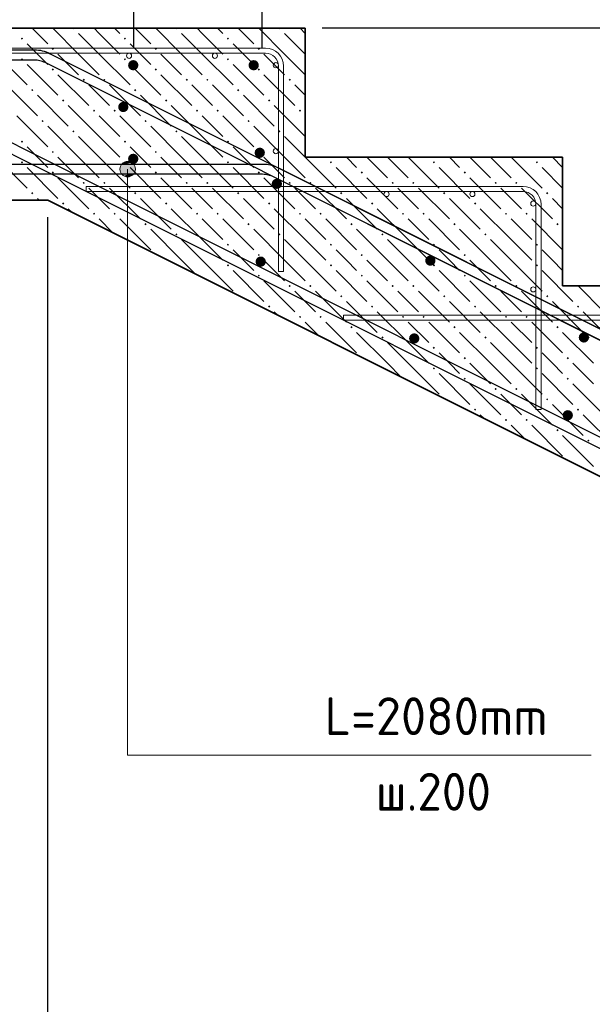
# Model space of a CAD drawing. Header units: millimetres. Extents: x 0 to 21000, y -5 to 14855.
# Tile 7 of 24: x 5586 to 7254, y 10238 to 13103. Entities that reach past the tile are written whole.
import ezdxf

# ---------------------------------------------------------------- set-up
doc = ezdxf.new("R2010")
doc.units = ezdxf.units.MM
doc.layers.add('ЖБ Лестница', color=7, linetype='Continuous', lineweight=25, true_color=0xe0e0ff)
for name, color, linetype, lineweight in [('Обрамление П-обр. равн.', 7, 'Continuous', 25), ('Обрамление проемов стержнями', 7, 'Continuous', 25), ('Позиционная метка линия выноска', 7, 'Continuous', 13), ('Размерная линия_ общее', 7, 'Continuous', 13), ('Фоновоя арматура Х1', 7, 'Continuous', 25)]:
    doc.layers.add(name, color=color, linetype=linetype, lineweight=lineweight)
doc.styles.add('ISOCPEUR', font='txt')

msp = doc.modelspace()

# ---------------------------------------------------------------- hatches: boundary and pattern name
at = {"layer": 'ЖБ Лестница', "linetype": 'Continuous', "lineweight": 18, "transparency": 33554687}
for points in [[(5739.7, 13078.4), (5746.2, 13078.4), (5742.9, 13075.2)], [(6039.7, 13078.4), (6046.2, 13078.4), (6042.9, 13075.2)], [(6339.7, 13078.4), (6346.2, 13078.4), (6342.9, 13075.2)], [(5589.7, 13048.4), (5592.9, 13051.7), (5596.2, 13048.4), (5592.9, 13045.2)], [(5889.7, 13048.4), (5892.9, 13051.7), (5896.2, 13048.4), (5892.9, 13045.2)], [(6189.7, 13048.4), (6192.9, 13051.7), (6196.2, 13048.4), (6192.9, 13045.2)], [(5679.7, 13018.4), (5682.9, 13021.7), (5686.2, 13018.4), (5682.9, 13015.2)], [(5979.7, 13018.4), (5982.9, 13021.7), (5986.2, 13018.4), (5982.9, 13015.2)], [(6279.7, 13018.4), (6282.9, 13021.7), (6286.2, 13018.4), (6282.9, 13015.2)], [(5589.7, 12988.4), (5592.9, 12991.7), (5596.2, 12988.4), (5592.9, 12985.2)], [(5889.7, 12988.4), (5892.9, 12991.7), (5896.2, 12988.4), (5892.9, 12985.2)], [(6189.7, 12988.4), (6192.9, 12991.7), (6196.2, 12988.4), (6192.9, 12985.2)], [(5679.7, 12958.4), (5682.9, 12961.7), (5686.2, 12958.4), (5682.9, 12955.2)], [(5979.7, 12958.4), (5982.9, 12961.7), (5986.2, 12958.4), (5982.9, 12955.2)], [(6279.7, 12958.4), (6282.9, 12961.7), (6286.2, 12958.4), (6282.9, 12955.2)], [(5769.7, 12928.4), (5772.9, 12931.7), (5776.2, 12928.4), (5772.9, 12925.2)], [(5829.7, 12928.4), (5832.9, 12931.7), (5836.2, 12928.4), (5832.9, 12925.2)], [(6069.7, 12928.4), (6072.9, 12931.7), (6076.2, 12928.4), (6072.9, 12925.2)], [(6129.7, 12928.4), (6132.9, 12931.7), (6136.2, 12928.4), (6132.9, 12925.2)], [(6369.7, 12928.4), (6372.9, 12931.7), (6376.2, 12928.4), (6372.9, 12925.2)], [(5619.7, 12898.4), (5622.9, 12901.7), (5626.2, 12898.4), (5622.9, 12895.2)], [(5919.7, 12898.4), (5922.9, 12901.7), (5926.2, 12898.4), (5922.9, 12895.2)], [(6219.7, 12898.4), (6222.9, 12901.7), (6226.2, 12898.4), (6222.9, 12895.2)], [(5709.7, 12868.4), (5712.9, 12871.7), (5716.2, 12868.4), (5712.9, 12865.2)], [(6009.7, 12868.4), (6012.9, 12871.7), (6016.2, 12868.4), (6012.9, 12865.2)], [(6309.7, 12868.4), (6312.9, 12871.7), (6316.2, 12868.4), (6312.9, 12865.2)], [(5799.7, 12838.4), (5802.9, 12841.7), (5806.2, 12838.4), (5802.9, 12835.2)], [(5859.7, 12838.4), (5862.9, 12841.7), (5866.2, 12838.4), (5862.9, 12835.2)], [(6099.7, 12838.4), (6102.9, 12841.7), (6106.2, 12838.4), (6102.9, 12835.2)], [(6159.7, 12838.4), (6162.9, 12841.7), (6166.2, 12838.4), (6162.9, 12835.2)], [(6399.7, 12838.4), (6402.9, 12841.7), (6406.2, 12838.4), (6402.9, 12835.2)], [(5649.7, 12808.4), (5652.9, 12811.7), (5656.2, 12808.4), (5652.9, 12805.2)], [(5949.7, 12808.4), (5952.9, 12811.7), (5956.2, 12808.4), (5952.9, 12805.2)], [(6249.7, 12808.4), (6252.9, 12811.7), (6256.2, 12808.4), (6252.9, 12805.2)], [(5739.7, 12778.4), (5742.9, 12781.7), (5746.2, 12778.4), (5742.9, 12775.2)], [(6039.7, 12778.4), (6042.9, 12781.7), (6046.2, 12778.4), (6042.9, 12775.2)], [(6339.7, 12778.4), (6342.9, 12781.7), (6346.2, 12778.4), (6342.9, 12775.2)], [(5589.7, 12748.4), (5592.9, 12751.7), (5596.2, 12748.4), (5592.9, 12745.2)], [(5889.7, 12748.4), (5892.9, 12751.7), (5896.2, 12748.4), (5892.9, 12745.2)], [(6189.7, 12748.4), (6192.9, 12751.7), (6196.2, 12748.4), (6192.9, 12745.2)], [(5679.7, 12718.4), (5682.9, 12721.7), (5686.2, 12718.4), (5682.9, 12715.2)], [(5979.7, 12718.4), (5982.9, 12721.7), (5986.2, 12718.4), (5982.9, 12715.2)], [(6279.7, 12718.4), (6282.9, 12721.7), (6286.2, 12718.4), (6282.9, 12715.2)], [(5589.7, 12688.4), (5592.9, 12691.7), (5596.2, 12688.4), (5592.9, 12685.2)], [(5889.7, 12688.4), (5892.9, 12691.7), (5896.2, 12688.4), (5892.9, 12685.2)], [(6189.7, 12688.4), (6192.9, 12691.7), (6196.2, 12688.4), (6192.9, 12685.2)], [(6489.7, 12688.4), (6492.9, 12691.7), (6496.2, 12688.4), (6492.9, 12685.2)], [(6789.7, 12688.4), (6792.9, 12691.7), (6796.2, 12688.4), (6792.9, 12685.2)], [(7089.7, 12688.4), (7092.9, 12691.7), (7096.2, 12688.4), (7092.9, 12685.2)], [(5679.7, 12658.4), (5682.9, 12661.7), (5686.2, 12658.4), (5682.9, 12655.2)], [(5979.7, 12658.4), (5982.9, 12661.7), (5986.2, 12658.4), (5982.9, 12655.2)], [(6279.7, 12658.4), (6282.9, 12661.7), (6286.2, 12658.4), (6282.9, 12655.2)], [(6579.7, 12658.4), (6582.9, 12661.7), (6586.2, 12658.4), (6582.9, 12655.2)], [(6879.7, 12658.4), (6882.9, 12661.7), (6886.2, 12658.4), (6882.9, 12655.2)], [(5769.7, 12628.4), (5772.9, 12631.7), (5776.2, 12628.4), (5772.9, 12625.2)], [(5829.7, 12628.4), (5832.9, 12631.7), (5836.2, 12628.4), (5832.9, 12625.2)], [(6069.7, 12628.4), (6072.9, 12631.7), (6076.2, 12628.4), (6072.9, 12625.2)], [(6129.7, 12628.4), (6132.9, 12631.7), (6136.2, 12628.4), (6132.9, 12625.2)], [(6369.7, 12628.4), (6372.9, 12631.7), (6376.2, 12628.4), (6372.9, 12625.2)], [(6429.7, 12628.4), (6432.9, 12631.7), (6436.2, 12628.4), (6432.9, 12625.2)], [(6669.7, 12628.4), (6672.9, 12631.7), (6676.2, 12628.4), (6672.9, 12625.2)], [(6729.7, 12628.4), (6732.9, 12631.7), (6736.2, 12628.4), (6732.9, 12625.2)], [(6969.7, 12628.4), (6972.9, 12631.7), (6976.2, 12628.4), (6972.9, 12625.2)], [(7029.7, 12628.4), (7032.9, 12631.7), (7036.2, 12628.4), (7032.9, 12625.2)], [(5619.7, 12598.4), (5622.9, 12601.7), (5626.2, 12598.4), (5622.9, 12595.2)], [(5919.7, 12598.4), (5922.9, 12601.7), (5926.2, 12598.4), (5922.9, 12595.2)], [(6219.7, 12598.4), (6222.9, 12601.7), (6226.2, 12598.4), (6222.9, 12595.2)], [(6519.7, 12598.4), (6522.9, 12601.7), (6526.2, 12598.4), (6522.9, 12595.2)], [(6819.7, 12598.4), (6822.9, 12601.7), (6826.2, 12598.4), (6822.9, 12595.2)], [(7119.7, 12598.4), (7122.9, 12601.7), (7126.2, 12598.4), (7122.9, 12595.2)], [(5709.7, 12568.4), (5712.9, 12571.7), (5716.2, 12568.4), (5712.9, 12565.2)], [(6009.7, 12568.4), (6012.9, 12571.7), (6016.2, 12568.4), (6012.9, 12565.2)], [(6309.7, 12568.4), (6312.9, 12571.7), (6316.2, 12568.4), (6312.9, 12565.2)], [(6609.7, 12568.4), (6612.9, 12571.7), (6616.2, 12568.4), (6612.9, 12565.2)], [(6909.7, 12568.4), (6912.9, 12571.7), (6916.2, 12568.4), (6912.9, 12565.2)], [(5799.7, 12538.4), (5802.9, 12541.7), (5806.2, 12538.4), (5802.9, 12535.2)], [(5859.7, 12538.4), (5862.9, 12541.7), (5866.2, 12538.4), (5862.9, 12535.2)], [(6099.7, 12538.4), (6102.9, 12541.7), (6106.2, 12538.4), (6102.9, 12535.2)], [(6159.7, 12538.4), (6162.9, 12541.7), (6166.2, 12538.4), (6162.9, 12535.2)], [(6399.7, 12538.4), (6402.9, 12541.7), (6406.2, 12538.4), (6402.9, 12535.2)], [(6459.7, 12538.4), (6462.9, 12541.7), (6466.2, 12538.4), (6462.9, 12535.2)], [(6699.7, 12538.4), (6702.9, 12541.7), (6706.2, 12538.4), (6702.9, 12535.2)], [(6759.7, 12538.4), (6762.9, 12541.7), (6766.2, 12538.4), (6762.9, 12535.2)], [(6999.7, 12538.4), (7002.9, 12541.7), (7006.2, 12538.4), (7002.9, 12535.2)], [(7059.7, 12538.4), (7062.9, 12541.7), (7066.2, 12538.4), (7062.9, 12535.2)], [(5949.7, 12508.4), (5952.9, 12511.7), (5956.2, 12508.4), (5952.9, 12505.2)], [(6249.7, 12508.4), (6252.9, 12511.7), (6256.2, 12508.4), (6252.9, 12505.2)], [(6549.7, 12508.4), (6552.9, 12511.7), (6556.2, 12508.4), (6552.9, 12505.2)], [(6849.7, 12508.4), (6852.9, 12511.7), (6856.2, 12508.4), (6852.9, 12505.2)], [(7149.7, 12508.4), (7152.9, 12511.7), (7156.2, 12508.4), (7152.9, 12505.2)], [(6039.7, 12478.4), (6042.9, 12481.7), (6046.2, 12478.4), (6042.9, 12475.2)], [(6339.7, 12478.4), (6342.9, 12481.7), (6346.2, 12478.4), (6342.9, 12475.2)], [(6639.7, 12478.4), (6642.9, 12481.7), (6646.2, 12478.4), (6642.9, 12475.2)], [(6939.7, 12478.4), (6942.9, 12481.7), (6946.2, 12478.4), (6942.9, 12475.2)], [(6189.7, 12448.4), (6192.9, 12451.7), (6196.2, 12448.4), (6192.9, 12445.2)], [(6489.7, 12448.4), (6492.9, 12451.7), (6496.2, 12448.4), (6492.9, 12445.2)], [(6789.7, 12448.4), (6792.9, 12451.7), (6796.2, 12448.4), (6792.9, 12445.2)], [(7089.7, 12448.4), (7092.9, 12451.7), (7096.2, 12448.4), (7092.9, 12445.2)], [(5982.4, 12421.2), (5982.9, 12421.7), (5984.4, 12420.2)], [(6279.7, 12418.4), (6282.9, 12421.7), (6286.2, 12418.4), (6282.9, 12415.2)], [(6579.7, 12418.4), (6582.9, 12421.7), (6586.2, 12418.4), (6582.9, 12415.2)], [(6879.7, 12418.4), (6882.9, 12421.7), (6886.2, 12418.4), (6882.9, 12415.2)], [(6189.7, 12388.4), (6192.9, 12391.7), (6196.2, 12388.4), (6192.9, 12385.2)], [(6489.7, 12388.4), (6492.9, 12391.7), (6496.2, 12388.4), (6492.9, 12385.2)], [(6789.7, 12388.4), (6792.9, 12391.7), (6796.2, 12388.4), (6792.9, 12385.2)], [(7089.7, 12388.4), (7092.9, 12391.7), (7096.2, 12388.4), (7092.9, 12385.2)], [(6279.7, 12358.4), (6282.9, 12361.7), (6286.2, 12358.4), (6282.9, 12355.2)], [(6579.7, 12358.4), (6582.9, 12361.7), (6586.2, 12358.4), (6582.9, 12355.2)], [(6879.7, 12358.4), (6882.9, 12361.7), (6886.2, 12358.4), (6882.9, 12355.2)], [(6369.7, 12328.4), (6372.9, 12331.7), (6376.2, 12328.4), (6372.9, 12325.2)], [(6429.7, 12328.4), (6432.9, 12331.7), (6436.2, 12328.4), (6432.9, 12325.2)], [(6669.7, 12328.4), (6672.9, 12331.7), (6676.2, 12328.4), (6672.9, 12325.2)], [(6729.7, 12328.4), (6732.9, 12331.7), (6736.2, 12328.4), (6732.9, 12325.2)], [(6969.7, 12328.4), (6972.9, 12331.7), (6976.2, 12328.4), (6972.9, 12325.2)], [(7029.7, 12328.4), (7032.9, 12331.7), (7036.2, 12328.4), (7032.9, 12325.2)], [(6222.4, 12301.2), (6222.9, 12301.7), (6224.4, 12300.2)], [(6519.7, 12298.4), (6522.9, 12301.7), (6526.2, 12298.4), (6522.9, 12295.2)], [(6819.7, 12298.4), (6822.9, 12301.7), (6826.2, 12298.4), (6822.9, 12295.2)], [(7119.7, 12298.4), (7122.9, 12301.7), (7126.2, 12298.4), (7122.9, 12295.2)], [(6309.7, 12268.4), (6312.9, 12271.7), (6316.2, 12268.4), (6312.9, 12265.2)], [(6609.7, 12268.4), (6612.9, 12271.7), (6616.2, 12268.4), (6612.9, 12265.2)], [(6909.7, 12268.4), (6912.9, 12271.7), (6916.2, 12268.4), (6912.9, 12265.2)], [(7209.7, 12268.4), (7212.9, 12271.7), (7216.2, 12268.4), (7212.9, 12265.2)], [(6399.7, 12238.4), (6402.9, 12241.7), (6406.2, 12238.4), (6402.9, 12235.2)], [(6459.7, 12238.4), (6462.9, 12241.7), (6466.2, 12238.4), (6462.9, 12235.2)], [(6699.7, 12238.4), (6702.9, 12241.7), (6706.2, 12238.4), (6702.9, 12235.2)], [(6759.7, 12238.4), (6762.9, 12241.7), (6766.2, 12238.4), (6762.9, 12235.2)], [(6999.7, 12238.4), (7002.9, 12241.7), (7006.2, 12238.4), (7002.9, 12235.2)], [(7059.7, 12238.4), (7062.9, 12241.7), (7066.2, 12238.4), (7062.9, 12235.2)], [(6549.7, 12208.4), (6552.9, 12211.7), (6556.2, 12208.4), (6552.9, 12205.2)], [(6849.7, 12208.4), (6852.9, 12211.7), (6856.2, 12208.4), (6852.9, 12205.2)], [(7149.7, 12208.4), (7152.9, 12211.7), (7156.2, 12208.4), (7152.9, 12205.2)], [(6639.7, 12178.4), (6642.9, 12181.7), (6646.2, 12178.4), (6642.9, 12175.2)], [(6939.7, 12178.4), (6942.9, 12181.7), (6946.2, 12178.4), (6942.9, 12175.2)], [(7239.7, 12178.4), (7242.9, 12181.7), (7246.2, 12178.4), (7242.9, 12175.2)], [(6789.7, 12148.4), (6792.9, 12151.7), (6796.2, 12148.4), (6792.9, 12145.2)], [(7089.7, 12148.4), (7092.9, 12151.7), (7096.2, 12148.4), (7092.9, 12145.2)], [(6582.4, 12121.2), (6582.9, 12121.7), (6584.4, 12120.2)], [(6879.7, 12118.4), (6882.9, 12121.7), (6886.2, 12118.4), (6882.9, 12115.2)], [(7179.7, 12118.4), (7182.9, 12121.7), (7186.2, 12118.4), (7182.9, 12115.2)], [(6789.7, 12088.4), (6792.9, 12091.7), (6796.2, 12088.4), (6792.9, 12085.2)], [(7089.7, 12088.4), (7092.9, 12091.7), (7096.2, 12088.4), (7092.9, 12085.2)], [(6879.7, 12058.4), (6882.9, 12061.7), (6886.2, 12058.4), (6882.9, 12055.2)], [(7179.7, 12058.4), (7182.9, 12061.7), (7186.2, 12058.4), (7182.9, 12055.2)], [(6969.7, 12028.4), (6972.9, 12031.7), (6976.2, 12028.4), (6972.9, 12025.2)], [(7029.7, 12028.4), (7032.9, 12031.7), (7036.2, 12028.4), (7032.9, 12025.2)], [(6822.4, 12001.2), (6822.9, 12001.7), (6824.4, 12000.2)], [(7119.7, 11998.4), (7122.9, 12001.7), (7126.2, 11998.4), (7122.9, 11995.2)], [(6909.7, 11968.4), (6912.9, 11971.7), (6916.2, 11968.4), (6912.9, 11965.2)], [(7209.7, 11968.4), (7212.9, 11971.7), (7216.2, 11968.4), (7212.9, 11965.2)], [(6999.7, 11938.4), (7002.9, 11941.7), (7006.2, 11938.4), (7002.9, 11935.2)], [(7059.7, 11938.4), (7062.9, 11941.7), (7066.2, 11938.4), (7062.9, 11935.2)], [(7149.7, 11908.4), (7152.9, 11911.7), (7156.2, 11908.4), (7152.9, 11905.2)], [(7239.7, 11878.4), (7242.9, 11881.7), (7246.2, 11878.4), (7242.9, 11875.2)], [(7182.4, 11821.2), (7182.9, 11821.7), (7184.4, 11820.2)]]:
    msp.add_hatch(color=7, dxfattribs=at).paths.add_polyline_path(points, flags=16)
at = {"layer": 'Позиционная метка линия выноска', "linetype": 'Continuous', "lineweight": 13, "transparency": 33554687}
for points in [[(5878.3, 12668.4), (5923.3, 12668.4), (5920.2, 12679.7)], [(5878.3, 12668.4), (5920.2, 12679.7), (5881.5, 12679.7)], [(5881.5, 12657.2), (5923.3, 12668.4), (5878.3, 12668.4)], [(5881.5, 12679.7), (5920.2, 12679.7), (5912.1, 12687.8)], [(5881.5, 12679.7), (5912.1, 12687.8), (5889.6, 12687.8)], [(5881.5, 12657.2), (5920.2, 12657.2), (5923.3, 12668.4)], [(5889.6, 12687.8), (5912.1, 12687.8), (5900.8, 12690.9)], [(5889.6, 12649.1), (5920.2, 12657.2), (5881.5, 12657.2)], [(5889.6, 12649.1), (5912.1, 12649.1), (5920.2, 12657.2)], [(5912.1, 12649.1), (5889.6, 12649.1), (5900.8, 12645.9)]]:
    msp.add_hatch(color=7, dxfattribs=at).paths.add_polyline_path(points)
at = {"layer": 'Фоновоя арматура Х1', "linetype": 'Continuous', "lineweight": 35, "transparency": 33554687}
for points in [[(5932.1, 12970.9), (5930.9, 12976.7), (5927.7, 12981.5), (5922.8, 12984.8), (5917.1, 12985.9), (5911.3, 12984.8), (5906.5, 12981.5), (5903.2, 12976.7), (5902.1, 12970.9), (5903.2, 12965.2), (5906.5, 12960.3), (5911.3, 12957.1), (5917.1, 12955.9), (5922.8, 12957.1), (5927.7, 12960.3), (5930.9, 12965.2)], [(6282.9, 12970.9), (6281.8, 12976.7), (6278.5, 12981.5), (6273.7, 12984.8), (6267.9, 12985.9), (6262.2, 12984.8), (6257.3, 12981.5), (6254.1, 12976.7), (6252.9, 12970.9), (6254.1, 12965.2), (6257.3, 12960.3), (6262.2, 12957.1), (6267.9, 12955.9), (6273.7, 12957.1), (6278.5, 12960.3), (6281.8, 12965.2)], [(5903.2, 12849.4), (5902, 12855.1), (5898.8, 12860), (5893.9, 12863.2), (5888.2, 12864.4), (5882.4, 12863.2), (5877.6, 12860), (5874.3, 12855.1), (5873.2, 12849.4), (5874.3, 12843.6), (5877.6, 12838.8), (5882.4, 12835.5), (5888.2, 12834.4), (5893.9, 12835.5), (5898.8, 12838.8), (5902, 12843.6)], [(6300.6, 12716.1), (6299.5, 12721.9), (6296.2, 12726.7), (6291.3, 12730), (6285.6, 12731.1), (6279.9, 12730), (6275, 12726.7), (6271.7, 12721.9), (6270.6, 12716.1), (6271.7, 12710.4), (6275, 12705.5), (6279.9, 12702.3), (6285.6, 12701.1), (6291.3, 12702.3), (6296.2, 12705.5), (6299.5, 12710.4)], [(5932.1, 12698.4), (5930.9, 12704.2), (5927.7, 12709), (5922.8, 12712.3), (5917.1, 12713.4), (5911.3, 12712.3), (5906.5, 12709), (5903.2, 12704.2), (5902.1, 12698.4), (5903.2, 12692.7), (5906.5, 12687.8), (5911.3, 12684.6), (5917.1, 12683.4), (5922.8, 12684.6), (5927.7, 12687.8), (5930.9, 12692.7)], [(6350.4, 12625.8), (6349.2, 12631.5), (6346, 12636.4), (6341.1, 12639.6), (6335.4, 12640.8), (6329.6, 12639.6), (6324.8, 12636.4), (6321.5, 12631.5), (6320.4, 12625.8), (6321.5, 12620), (6324.8, 12615.2), (6329.6, 12611.9), (6335.4, 12610.8), (6341.1, 12611.9), (6346, 12615.2), (6349.2, 12620)], [(6303.4, 12399.2), (6302.3, 12405), (6299, 12409.8), (6294.2, 12413.1), (6288.4, 12414.2), (6282.7, 12413.1), (6277.8, 12409.8), (6274.6, 12405), (6273.4, 12399.2), (6274.6, 12393.5), (6277.8, 12388.6), (6282.7, 12385.4), (6288.4, 12384.2), (6294.2, 12385.4), (6299, 12388.6), (6302.3, 12393.5)], [(6797.6, 12402.2), (6796.5, 12407.9), (6793.2, 12412.8), (6788.3, 12416), (6782.6, 12417.2), (6776.9, 12416), (6772, 12412.8), (6768.7, 12407.9), (6767.6, 12402.2), (6768.7, 12396.4), (6772, 12391.5), (6776.9, 12388.3), (6782.6, 12387.1), (6788.3, 12388.3), (6793.2, 12391.5), (6796.5, 12396.4)], [(6750.6, 12175.6), (6749.5, 12181.4), (6746.2, 12186.2), (6741.4, 12189.5), (6735.6, 12190.6), (6729.9, 12189.5), (6725, 12186.2), (6721.8, 12181.4), (6720.6, 12175.6), (6721.8, 12169.9), (6725, 12165), (6729.9, 12161.8), (6735.6, 12160.6), (6741.4, 12161.8), (6746.2, 12165), (6749.5, 12169.9)], [(7244.8, 12178.5), (7243.7, 12184.3), (7240.4, 12189.2), (7235.5, 12192.4), (7229.8, 12193.5), (7224.1, 12192.4), (7219.2, 12189.2), (7215.9, 12184.3), (7214.8, 12178.5), (7215.9, 12172.8), (7219.2, 12167.9), (7224.1, 12164.7), (7229.8, 12163.5), (7235.5, 12164.7), (7240.4, 12167.9), (7243.7, 12172.8)], [(7197.9, 11952), (7196.7, 11957.8), (7193.5, 11962.6), (7188.6, 11965.9), (7182.8, 11967), (7177.1, 11965.9), (7172.2, 11962.6), (7169, 11957.8), (7167.8, 11952), (7169, 11946.3), (7172.2, 11941.4), (7177.1, 11938.2), (7182.8, 11937), (7188.6, 11938.2), (7193.5, 11941.4), (7196.7, 11946.3)]]:
    msp.add_hatch(color=7, dxfattribs=at).paths.add_polyline_path(points)

# ---------------------------------------------------------------- linework, layer by layer
at = {"color": 7, "linetype": 'Continuous', "lineweight": 25, "transparency": 33554687}
for points in [[(2355, 13015.9), (5629.4, 13015.9), (5635, 13015.7), (5640.8, 13015.2), (5646.5, 13014.3), (5652.1, 13013.1), (5657.6, 13011.7), (5663.1, 13009.9), (5668.5, 13007.8), (5673.6, 13005.5), (14543, 8570.8)], [(14530.1, 8543.7), (5660.7, 12978.4), (5656.9, 12980.1), (5653.1, 12981.6), (5649.1, 12982.9), (5645.2, 12983.9), (5641.2, 12984.8), (5637.1, 12985.4), (5633, 12985.8), (5628.8, 12985.9), (2355, 12985.9), (2355, 13015.9)], [(13890.2, 8547.8), (5011.2, 12987.4), (5007.3, 12989.1), (5003.5, 12990.6), (4999.6, 12991.8), (4995.6, 12992.9), (4991.6, 12993.7), (4987.5, 12994.3), (4983.4, 12994.7), (4979.2, 12994.9), (3749.6, 12994.9), (3749.6, 13024.9), (4979.8, 13024.9), (4985.5, 13024.7), (4991.2, 13024.1), (4996.9, 13023.3), (5002.5, 13022.1), (5008, 13020.6), (5013.5, 13018.8), (5018.9, 13016.8), (5024, 13014.5), (13903.1, 8574.9)]]:
    msp.add_lwpolyline(points, dxfattribs=at)
at = {"layer": 'ЖБ Лестница', "color": 7, "linetype": 'Continuous', "lineweight": 35, "transparency": 33554687}
for p, q in [((6417.9, 13078.4), (2792.9, 13078.4)), ((6417.9, 12703.4), (6417.9, 13078.4)), ((7167.9, 12703.4), (6417.9, 12703.4)), ((7167.9, 12328.4), (7167.9, 12703.4)), ((2792.9, 12578.4), (5667.9, 12578.4)), ((5667.9, 12578.4), (13917.9, 8453.4)), ((7917.9, 12328.4), (7167.9, 12328.4))]:
    msp.add_line(p, q, dxfattribs=at)
at = {"layer": 'ЖБ Лестница', "color": 9, "linetype": 'Continuous', "lineweight": 18, "true_color": 0xc7c7c7, "transparency": 33554687}
for p, q in [((5622.9, 13078.4), (5667.9, 13033.4)), ((5757.9, 13003.4), (5682.9, 13078.4)), ((5817.9, 13063.4), (5802.9, 13078.4)), ((5862.9, 13078.4), (5877.9, 13063.4)), ((5922.9, 13078.4), (5967.9, 13033.4)), ((6057.9, 13003.4), (5982.9, 13078.4)), ((6117.9, 13063.4), (6102.9, 13078.4)), ((6162.9, 13078.4), (6177.9, 13063.4)), ((6222.9, 13078.4), (6267.9, 13033.4)), ((6357.9, 13003.4), (6282.9, 13078.4)), ((6417.9, 13063.4), (6402.9, 13078.4)), ((5757.9, 13063.4), (5817.9, 13003.4)), ((5817.9, 13063.4), (5877.9, 13003.4)), ((6057.9, 13063.4), (6117.9, 13003.4)), ((6117.9, 13063.4), (6177.9, 13003.4)), ((6357.9, 13063.4), (6417.9, 13003.4)), ((5637.9, 13003.4), (5607.9, 13033.4)), ((5937.9, 13003.4), (5907.9, 13033.4)), ((6237.9, 13003.4), (6207.9, 13033.4)), ((5517.9, 13003.4), (5607.9, 12913.4)), ((5667.9, 12973.4), (5637.9, 13003.4)), ((5697.9, 13003.4), (5757.9, 12943.4)), ((5757.9, 13003.4), (5817.9, 12943.4)), ((5817.9, 13003.4), (5907.9, 12913.4)), ((5967.9, 12973.4), (5937.9, 13003.4)), ((5997.9, 13003.4), (6057.9, 12943.4)), ((6057.9, 13003.4), (6117.9, 12943.4)), ((6117.9, 13003.4), (6207.9, 12913.4)), ((6267.9, 12973.4), (6237.9, 13003.4)), ((6297.9, 13003.4), (6357.9, 12943.4)), ((6357.9, 13003.4), (6417.9, 12943.4)), ((6417.9, 13003.4), (6417.9, 13003.4)), ((5607.9, 12973.4), (5697.9, 12883.4)), ((5907.9, 12973.4), (5997.9, 12883.4)), ((6207.9, 12973.4), (6297.9, 12883.4)), ((5697.9, 12943.4), (5787.9, 12853.4)), ((5997.9, 12943.4), (6087.9, 12853.4)), ((6297.9, 12943.4), (6387.9, 12853.4)), ((5547.9, 12913.4), (5637.9, 12823.4)), ((5817.9, 12883.4), (5787.9, 12913.4)), ((5847.9, 12913.4), (5937.9, 12823.4)), ((6117.9, 12883.4), (6087.9, 12913.4)), ((6147.9, 12913.4), (6237.9, 12823.4)), ((6417.9, 12883.4), (6387.9, 12913.4)), ((5637.9, 12883.4), (5727.9, 12793.4)), ((5847.9, 12853.4), (5817.9, 12883.4)), ((5937.9, 12883.4), (6027.9, 12793.4)), ((6147.9, 12853.4), (6117.9, 12883.4)), ((6237.9, 12883.4), (6327.9, 12793.4)), ((6417.9, 12883.4), (6417.9, 12883.4)), ((5817.9, 12763.4), (5727.9, 12853.4)), ((6117.9, 12763.4), (6027.9, 12853.4)), ((6417.9, 12763.4), (6327.9, 12853.4)), ((5577.9, 12823.4), (5667.9, 12733.4)), ((5817.9, 12823.4), (5877.9, 12763.4)), ((5877.9, 12823.4), (5967.9, 12733.4)), ((6117.9, 12823.4), (6177.9, 12763.4)), ((6177.9, 12823.4), (6267.9, 12733.4)), ((6417.9, 12823.4), (6417.9, 12823.4)), ((5757.9, 12703.4), (5667.9, 12793.4)), ((6057.9, 12703.4), (5967.9, 12793.4)), ((6357.9, 12703.4), (6267.9, 12793.4)), ((5757.9, 12763.4), (5817.9, 12703.4)), ((5817.9, 12763.4), (5877.9, 12703.4)), ((6057.9, 12763.4), (6117.9, 12703.4)), ((6117.9, 12763.4), (6177.9, 12703.4)), ((6417.9, 12763.4), (6417.9, 12763.4)), ((5637.9, 12703.4), (5607.9, 12733.4)), ((5937.9, 12703.4), (5907.9, 12733.4)), ((6237.9, 12703.4), (6207.9, 12733.4)), ((5517.9, 12703.4), (5607.9, 12613.4)), ((5667.9, 12673.4), (5637.9, 12703.4)), ((5697.9, 12703.4), (5757.9, 12643.4)), ((5757.9, 12703.4), (5817.9, 12643.4)), ((5817.9, 12703.4), (5907.9, 12613.4)), ((5967.9, 12673.4), (5937.9, 12703.4)), ((5997.9, 12703.4), (6057.9, 12643.4)), ((6057.9, 12703.4), (6117.9, 12643.4)), ((6117.9, 12703.4), (6207.9, 12613.4)), ((6267.9, 12673.4), (6237.9, 12703.4)), ((6297.9, 12703.4), (6357.9, 12643.4)), ((6357.9, 12703.4), (6417.9, 12643.4)), ((6477.9, 12703.4), (6477.9, 12703.4)), ((6537.9, 12703.4), (6537.9, 12703.4)), ((6567.9, 12673.4), (6537.9, 12703.4)), ((6597.9, 12703.4), (6657.9, 12643.4)), ((6657.9, 12703.4), (6657.9, 12703.4)), ((6657.9, 12703.4), (6717.9, 12643.4)), ((6717.9, 12703.4), (6807.9, 12613.4)), ((6717.9, 12703.4), (6717.9, 12703.4)), ((6777.9, 12703.4), (6777.9, 12703.4)), ((6837.9, 12703.4), (6837.9, 12703.4)), ((6867.9, 12673.4), (6837.9, 12703.4)), ((6897.9, 12703.4), (6957.9, 12643.4)), ((6957.9, 12703.4), (6957.9, 12703.4)), ((6957.9, 12703.4), (7017.9, 12643.4)), ((7017.9, 12703.4), (7107.9, 12613.4)), ((7017.9, 12703.4), (7017.9, 12703.4)), ((7077.9, 12703.4), (7077.9, 12703.4)), ((7137.9, 12703.4), (7137.9, 12703.4)), ((7167.9, 12673.4), (7137.9, 12703.4)), ((5607.9, 12673.4), (5697.9, 12583.4)), ((5907.9, 12673.4), (5997.9, 12583.4)), ((6207.9, 12673.4), (6297.9, 12583.4)), ((6507.9, 12673.4), (6597.9, 12583.4)), ((6807.9, 12673.4), (6897.9, 12583.4)), ((7107.9, 12673.4), (7167.9, 12613.4)), ((5697.9, 12643.4), (5787.9, 12553.4)), ((5997.9, 12643.4), (6087.9, 12553.4)), ((6297.9, 12643.4), (6387.9, 12553.4)), ((6597.9, 12643.4), (6687.9, 12553.4)), ((6897.9, 12643.4), (6987.9, 12553.4)), ((5817.9, 12583.4), (5787.9, 12613.4)), ((5847.9, 12613.4), (5937.9, 12523.4)), ((6117.9, 12583.4), (6087.9, 12613.4)), ((6147.9, 12613.4), (6237.9, 12523.4)), ((6417.9, 12583.4), (6387.9, 12613.4)), ((6447.9, 12613.4), (6537.9, 12523.4)), ((6717.9, 12583.4), (6687.9, 12613.4)), ((6747.9, 12613.4), (6837.9, 12523.4)), ((7017.9, 12583.4), (6987.9, 12613.4)), ((7047.9, 12613.4), (7137.9, 12523.4)), ((5637.9, 12583.4), (5642.9, 12578.4)), ((5847.9, 12553.4), (5817.9, 12583.4)), ((5937.9, 12583.4), (6027.9, 12493.4)), ((6147.9, 12553.4), (6117.9, 12583.4)), ((6237.9, 12583.4), (6327.9, 12493.4)), ((6447.9, 12553.4), (6417.9, 12583.4)), ((6537.9, 12583.4), (6627.9, 12493.4)), ((6747.9, 12553.4), (6717.9, 12583.4)), ((6837.9, 12583.4), (6927.9, 12493.4)), ((7047.9, 12553.4), (7017.9, 12583.4)), ((7137.9, 12583.4), (7167.9, 12553.4)), ((5737.9, 12543.4), (5727.9, 12553.4)), ((6117.9, 12463.4), (6027.9, 12553.4)), ((6417.9, 12463.4), (6327.9, 12553.4)), ((6717.9, 12463.4), (6627.9, 12553.4)), ((7017.9, 12463.4), (6927.9, 12553.4)), ((5817.9, 12523.4), (5857.9, 12483.4)), ((5877.9, 12523.4), (5967.9, 12433.4)), ((6117.9, 12523.4), (6177.9, 12463.4)), ((6177.9, 12523.4), (6267.9, 12433.4)), ((6417.9, 12523.4), (6477.9, 12463.4)), ((6477.9, 12523.4), (6567.9, 12433.4)), ((6717.9, 12523.4), (6777.9, 12463.4)), ((6777.9, 12523.4), (6867.9, 12433.4)), ((7017.9, 12523.4), (7077.9, 12463.4)), ((7077.9, 12523.4), (7167.9, 12433.4)), ((6057.9, 12403.4), (5967.9, 12493.4)), ((6357.9, 12403.4), (6267.9, 12493.4)), ((6657.9, 12403.4), (6567.9, 12493.4)), ((6957.9, 12403.4), (6867.9, 12493.4)), ((7167.9, 12493.4), (7167.9, 12493.4)), ((6057.9, 12463.4), (6117.9, 12403.4)), ((6117.9, 12463.4), (6177.9, 12403.4)), ((6357.9, 12463.4), (6417.9, 12403.4)), ((6417.9, 12463.4), (6477.9, 12403.4)), ((6657.9, 12463.4), (6717.9, 12403.4)), ((6717.9, 12463.4), (6777.9, 12403.4)), ((6957.9, 12463.4), (7017.9, 12403.4)), ((7017.9, 12463.4), (7077.9, 12403.4)), ((6237.9, 12403.4), (6207.9, 12433.4)), ((6537.9, 12403.4), (6507.9, 12433.4)), ((6837.9, 12403.4), (6807.9, 12433.4)), ((7137.9, 12403.4), (7107.9, 12433.4)), ((6057.9, 12403.4), (6097.9, 12363.4)), ((6117.9, 12403.4), (6207.9, 12313.4)), ((6267.9, 12373.4), (6237.9, 12403.4)), ((6297.9, 12403.4), (6357.9, 12343.4)), ((6357.9, 12403.4), (6417.9, 12343.4)), ((6417.9, 12403.4), (6507.9, 12313.4)), ((6567.9, 12373.4), (6537.9, 12403.4)), ((6597.9, 12403.4), (6657.9, 12343.4)), ((6657.9, 12403.4), (6717.9, 12343.4)), ((6717.9, 12403.4), (6807.9, 12313.4)), ((6867.9, 12373.4), (6837.9, 12403.4)), ((6897.9, 12403.4), (6957.9, 12343.4)), ((6957.9, 12403.4), (7017.9, 12343.4)), ((7017.9, 12403.4), (7107.9, 12313.4)), ((7167.9, 12373.4), (7137.9, 12403.4)), ((6207.9, 12373.4), (6297.9, 12283.4)), ((6507.9, 12373.4), (6597.9, 12283.4)), ((6807.9, 12373.4), (6897.9, 12283.4)), ((7107.9, 12373.4), (7197.9, 12283.4)), ((6297.9, 12343.4), (6387.9, 12253.4)), ((6597.9, 12343.4), (6687.9, 12253.4)), ((6897.9, 12343.4), (6987.9, 12253.4)), ((7212.9, 12328.4), (7287.9, 12253.4)), ((6417.9, 12283.4), (6387.9, 12313.4)), ((6447.9, 12313.4), (6537.9, 12223.4)), ((6717.9, 12283.4), (6687.9, 12313.4)), ((6747.9, 12313.4), (6837.9, 12223.4)), ((7017.9, 12283.4), (6987.9, 12313.4)), ((7047.9, 12313.4), (7137.9, 12223.4)), ((6447.9, 12253.4), (6417.9, 12283.4)), ((6537.9, 12283.4), (6627.9, 12193.4)), ((6747.9, 12253.4), (6717.9, 12283.4)), ((6837.9, 12283.4), (6927.9, 12193.4)), ((7047.9, 12253.4), (7017.9, 12283.4)), ((7137.9, 12283.4), (7227.9, 12193.4)), ((6337.9, 12243.4), (6327.9, 12253.4)), ((6717.9, 12163.4), (6627.9, 12253.4)), ((7017.9, 12163.4), (6927.9, 12253.4)), ((7317.9, 12163.4), (7227.9, 12253.4)), ((6417.9, 12223.4), (6457.9, 12183.4)), ((6477.9, 12223.4), (6567.9, 12133.4)), ((6717.9, 12223.4), (6777.9, 12163.4)), ((6777.9, 12223.4), (6867.9, 12133.4)), ((7017.9, 12223.4), (7077.9, 12163.4)), ((7077.9, 12223.4), (7167.9, 12133.4)), ((6657.9, 12103.4), (6567.9, 12193.4)), ((6957.9, 12103.4), (6867.9, 12193.4)), ((7257.9, 12103.4), (7167.9, 12193.4)), ((6657.9, 12163.4), (6717.9, 12103.4)), ((6717.9, 12163.4), (6777.9, 12103.4)), ((6957.9, 12163.4), (7017.9, 12103.4)), ((7017.9, 12163.4), (7077.9, 12103.4)), ((6837.9, 12103.4), (6807.9, 12133.4)), ((7137.9, 12103.4), (7107.9, 12133.4)), ((6657.9, 12103.4), (6697.9, 12063.4)), ((6717.9, 12103.4), (6807.9, 12013.4)), ((6867.9, 12073.4), (6837.9, 12103.4)), ((6897.9, 12103.4), (6957.9, 12043.4)), ((6957.9, 12103.4), (7017.9, 12043.4)), ((7017.9, 12103.4), (7107.9, 12013.4)), ((7167.9, 12073.4), (7137.9, 12103.4)), ((7197.9, 12103.4), (7257.9, 12043.4)), ((6807.9, 12073.4), (6897.9, 11983.4)), ((7107.9, 12073.4), (7197.9, 11983.4)), ((6897.9, 12043.4), (6987.9, 11953.4)), ((7197.9, 12043.4), (7287.9, 11953.4)), ((7017.9, 11983.4), (6987.9, 12013.4)), ((7047.9, 12013.4), (7137.9, 11923.4)), ((7047.9, 11953.4), (7017.9, 11983.4)), ((7137.9, 11983.4), (7227.9, 11893.4)), ((6937.9, 11943.4), (6927.9, 11953.4)), ((7317.9, 11863.4), (7227.9, 11953.4)), ((7017.9, 11923.4), (7057.9, 11883.4)), ((7077.9, 11923.4), (7167.9, 11833.4)), ((7257.9, 11803.4), (7167.9, 11893.4))]:
    msp.add_line(p, q, dxfattribs=at)
for points in [[(6357.9, 12763.4), (6417.9, 12703.4), (6417.9, 12703.4)], [(6417.9, 12703.4), (6417.9, 12703.4), (6507.9, 12613.4)]]:
    msp.add_lwpolyline(points, dxfattribs=at)
at = {"layer": 'Обрамление П-обр. равн.', "color": 38, "linetype": 'Continuous', "lineweight": 25, "true_color": 0x5f1e0f, "transparency": 33554687}
msp.add_lwpolyline([(7425.1, 12096.2), (6325.7, 12645.9), (6321.9, 12647.6), (6318.1, 12649.1), (6314.1, 12650.4), (6310.2, 12651.4), (6306.2, 12652.3), (6302.1, 12652.9), (6298, 12653.3), (6293.8, 12653.4), (2355, 12653.4), (2355, 12683.4), (6294.4, 12683.4), (6300, 12683.2), (6305.8, 12682.7), (6311.5, 12681.8), (6317.1, 12680.6), (6322.6, 12679.2), (6328.1, 12677.4), (6333.5, 12675.3), (6338.6, 12673), (7438.5, 12123.1), (7425.1, 12096.2)], dxfattribs=at)
at = {"layer": 'Обрамление проемов стержнями', "color": 7, "linetype": 'Continuous', "lineweight": 13, "transparency": 33554687}
for p, q in [((6302.5, 13020.9), (5030, 13020.9)), ((6302.5, 13005.9), (5030, 13005.9)), ((6340, 12968.4), (6340, 12370.9)), ((6355, 12968.4), (6355, 12370.9)), ((5780, 12603.4), (5780, 12618.4)), ((7052.5, 12618.4), (5780, 12618.4)), ((7052.5, 12603.4), (5780, 12603.4)), ((7090, 12565.9), (7090, 11968.4)), ((7105, 12565.9), (7105, 11968.4)), ((6340, 12370.9), (6355, 12370.9)), ((6530, 12228.4), (6530, 12243.4)), ((7802.5, 12243.4), (6530, 12243.4)), ((7802.5, 12228.4), (6530, 12228.4)), ((7090, 11968.4), (7105, 11968.4))]:
    msp.add_line(p, q, dxfattribs=at)
at = {"layer": 'Обрамление проемов стержнями', "color": 7, "linetype": 'Continuous', "lineweight": 18, "transparency": 33554687}
for centre in [(5905, 12998.4), (6155, 12998.4), (6332.5, 12970.9), (6332.5, 12720.9), (6655, 12595.9), (6905, 12595.9), (7082.5, 12568.4), (7082.5, 12318.4)]:
    msp.add_circle(centre, 7.5, dxfattribs=at)
at = {"layer": 'Обрамление проемов стержнями', "color": 7, "linetype": 'Continuous', "lineweight": 13, "transparency": 33554687}
for centre, radius in [((6302.5, 12968.4), 52.5), ((6302.5, 12968.4), 37.5), ((7052.5, 12565.9), 52.5), ((7052.5, 12565.9), 37.5)]:
    msp.add_arc(centre, radius, 0, 90, dxfattribs=at)
at = {"layer": 'Позиционная метка линия выноска', "color": 7, "linetype": 'Continuous', "lineweight": 13, "transparency": 33554687}
for p, q in [((5878.3, 12668.4), (5878.3, 12668.4)), ((5900.8, 12690.9), (5900.8, 12690.9)), ((5923.3, 12668.4), (5923.3, 12668.4)), ((5900.8, 12645.9), (5900.8, 12645.9))]:
    msp.add_line(p, q, dxfattribs=at)
msp.add_lwpolyline([(7250.8, 10962.5), (5900.8, 10962.5), (5900.8, 12668.4)], dxfattribs=at)
msp.add_circle((5900.8, 12668.4), 22.5, dxfattribs=at)
at = {"layer": 'Размерная линия_ общее', "color": 253, "linetype": 'Continuous', "lineweight": -3, "true_color": 0xa0a0a0, "transparency": 33554687}
for p, q in [((5917.5, 13470.1), (5917.5, 13020.9)), ((6292.1, 13470.1), (6292.1, 13020.9))]:
    msp.add_line(p, q, dxfattribs=at)
for points in [[(17423.7, 13078.4), (7376.2, 13078.4), (7376.2, 13078.4), (6467.5, 13078.4)], [(5667.9, 7270.9), (5667.9, 7279.4), (5667.9, 7279.4), (5667.9, 7279.4), (5667.9, 7279.4), (5667.9, 7279.4), (5667.9, 7279.4), (5667.9, 12528.4)]]:
    msp.add_lwpolyline(points, dxfattribs=at)

# ---------------------------------------------------------------- texts
at = {"layer": 'Обрамление П-обр. равн.', "color": 7, "linetype": 'Continuous', "lineweight": 13, "transparency": 33554687, "char_height": 110, "attachment_point": 7, "style": 'ISOCPEUR'}
for s, insert, width in [('\\W0.97;L=2080mm ', (6474.8, 11021.2), 778.967), ('\\W0.95;ш.200 ', (6623.3, 10801.2), 481.065)]:
    msp.add_mtext(s, dxfattribs=dict(at, insert=insert, width=width))

doc.saveas('drawing.dxf')
